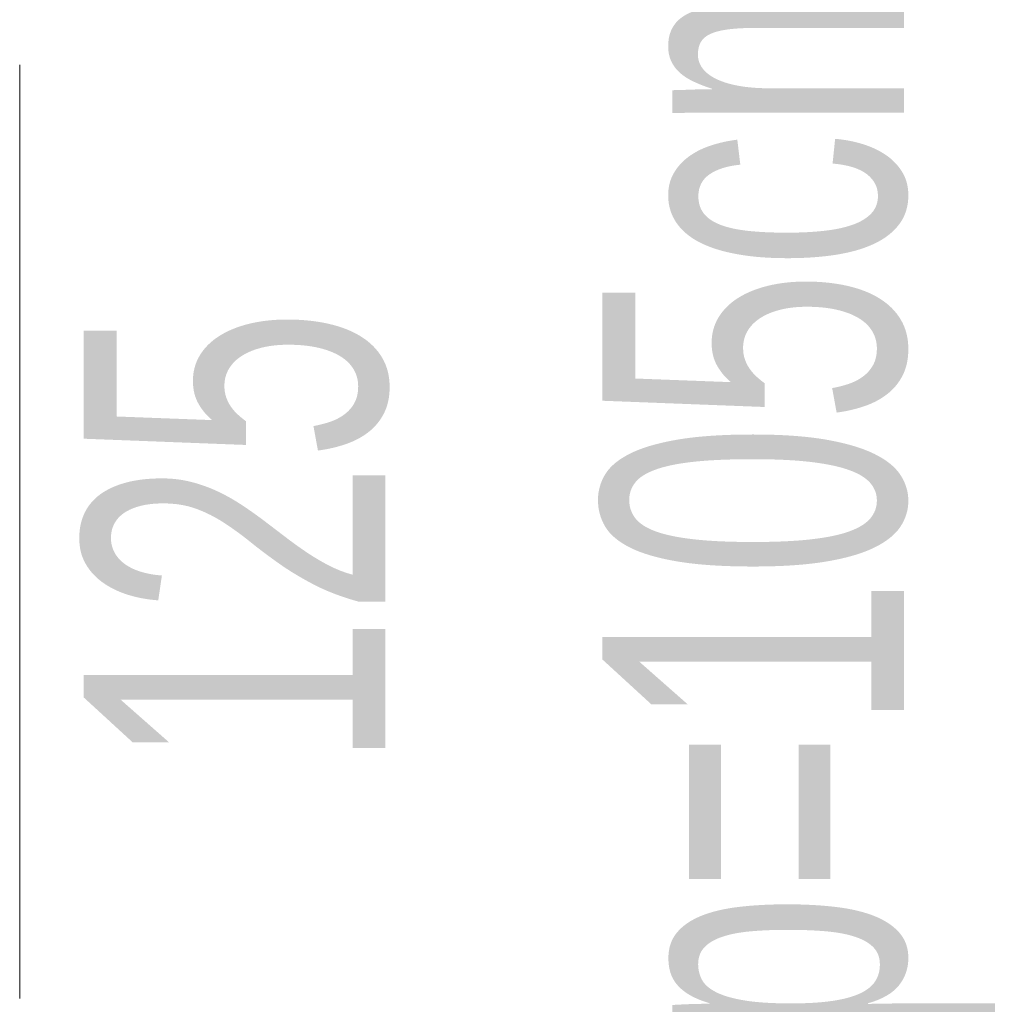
# Model space of a CAD drawing. Header units: millimetres. Extents: x -37728 to 44100, y 631619 to 691915.
# Tile 132 of 256: x 1025 to 1350, y 654702 to 655028. Entities that reach past the tile are written whole.
import ezdxf

# ---------------------------------------------------------------- set-up
doc = ezdxf.new("R2010")
doc.units = ezdxf.units.MM
doc.layers.add('_XREF', color=7, linetype='Continuous')
doc.layers.add('A-GLAZ-IDEN', color=252, linetype='Continuous', lineweight=5)
doc.styles.add('Arial Narrow_1', font='ARIALN.TTF', dxfattribs={"width": 0.8, "height": 10})

# ---------------------------------------------------------------- blocks, each defined once
blk = doc.blocks.new('OOk oznaczenia okien __NL orneta - Oznaczenie okien standard flip-8779538-__-00_00 Przyziemie PB')
at = {"layer": 'A-GLAZ-IDEN', "color": 252}
blk.add_line((0, 0.30949), (0, -0.30949), dxfattribs=at)
blk = doc.blocks.new('A$C4e31ac75')
at = {"layer": 'A-GLAZ-IDEN', "xscale": 49.99999999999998, "yscale": 49.99999999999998, "zscale": 49.99999999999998}
blk.add_blockref('OOk oznaczenia okien __NL orneta - Oznaczenie okien standard flip-8779538-__-00_00 Przyziemie PB', (-219.75, -42.284), dxfattribs=at)
at = {"layer": 'A-GLAZ-IDEN', "char_height": 10, "attachment_point": 1, "rotation": 90, "style": 'Arial Narrow_1'}
for s, insert, width in [('hp=105cm', (-200.427, -64.444), 53.8734), ('125', (-217.625, -50.157), 19.2405)]:
    blk.add_mtext(s, dxfattribs=dict(at, insert=insert, width=width))

msp = doc.modelspace()

# ---------------------------------------------------------------- block references
at = {"layer": '_XREF', "xscale": 10, "yscale": 10, "zscale": 10}
msp.add_blockref('A$C4e31ac75', (3222.83, 655281.12), dxfattribs=at)

doc.saveas('drawing.dxf')
